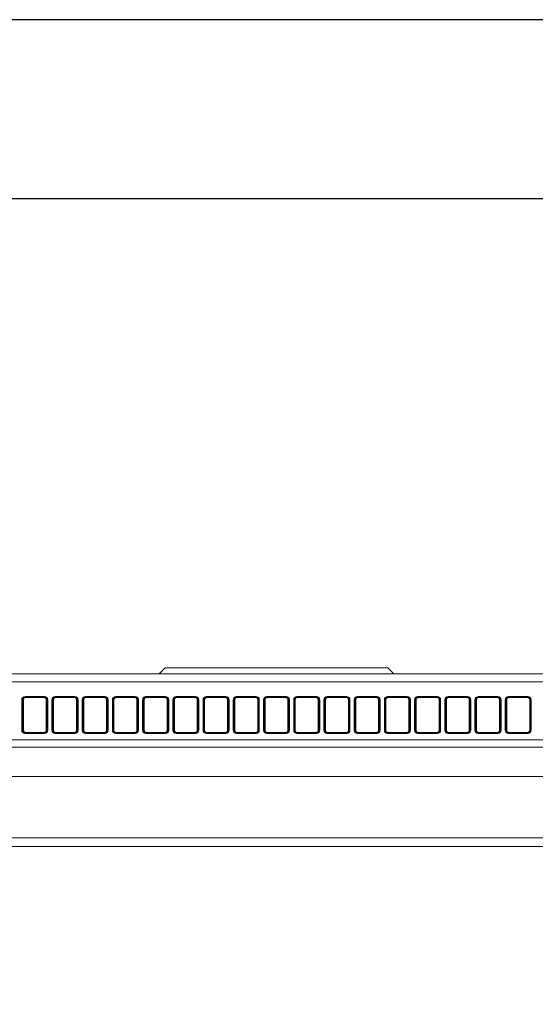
# Model space of a CAD drawing. Header units: inches. Extents: x 65192 to 78842, y -37594 to -36109.
# Tile 45 of 63: x 67328 to 67346, y -36317 to -36284. Entities that reach past the tile are written whole.
import ezdxf

# ---------------------------------------------------------------- set-up
doc = ezdxf.new("R2010")
doc.units = ezdxf.units.IN
doc.header["$MEASUREMENT"] = 0
doc.layers.add('## 06 klimatyzator', color=30, linetype='Continuous', lineweight=15)
doc.layers.add('p--obrzeże bet.', color=252, linetype='Continuous')

# ---------------------------------------------------------------- blocks, each defined once
blk = doc.blocks.new('A$C66B7A719')
at = {"layer": '## 06 klimatyzator', "linetype": 'Continuous'}
for p, q in [((36.063, 34.075), (84.307, 34.075)), ((56.445, 34.272), (56.248, 34.075)), ((56.445, 34.272), (63.925, 34.272)), ((64.122, 34.075), (63.925, 34.272)), ((84.307, 33.805), (36.063, 33.805)), ((51.638, 32.187), (51.638, 33.21)), ((51.691, 33.208), (51.667, 33.208)), ((51.667, 33.208), (51.667, 32.184)), ((51.691, 33.208), (51.691, 32.184)), ((51.747, 33.32), (52.402, 33.32)), ((51.747, 33.32), (51.747, 33.287)), ((52.402, 33.287), (51.747, 33.287)), ((52.402, 33.32), (52.402, 33.287)), ((52.482, 33.208), (52.458, 33.208)), ((52.458, 32.184), (52.458, 33.208)), ((52.482, 32.184), (52.482, 33.208)), ((52.511, 33.21), (52.511, 32.187)), ((52.652, 32.187), (52.652, 33.21)), ((52.705, 33.208), (52.681, 33.208)), ((52.681, 33.208), (52.681, 32.184)), ((52.705, 33.208), (52.705, 32.184)), ((52.761, 33.32), (53.416, 33.32)), ((52.761, 33.32), (52.761, 33.287)), ((53.416, 33.287), (52.761, 33.287)), ((53.416, 33.32), (53.416, 33.287)), ((53.472, 32.184), (53.472, 33.208)), ((53.496, 33.208), (53.472, 33.208)), ((53.496, 32.184), (53.496, 33.208)), ((53.525, 33.21), (53.525, 32.187)), ((53.665, 32.187), (53.665, 33.21)), ((53.718, 33.208), (53.695, 33.208)), ((53.695, 33.208), (53.695, 32.184)), ((53.718, 33.208), (53.718, 32.184)), ((53.775, 33.32), (54.43, 33.32)), ((53.775, 33.32), (53.775, 33.287)), ((54.43, 33.287), (53.775, 33.287)), ((54.43, 33.32), (54.43, 33.287)), ((54.486, 32.184), (54.486, 33.208)), ((54.51, 33.208), (54.486, 33.208)), ((54.51, 32.184), (54.51, 33.208)), ((54.539, 33.21), (54.539, 32.187)), ((54.679, 32.187), (54.679, 33.21)), ((54.732, 33.208), (54.709, 33.208)), ((54.709, 33.208), (54.709, 32.184)), ((54.732, 33.208), (54.732, 32.184)), ((54.789, 33.32), (55.443, 33.32)), ((54.789, 33.32), (54.789, 33.287)), ((55.443, 33.287), (54.789, 33.287)), ((55.443, 33.32), (55.443, 33.287)), ((55.5, 32.184), (55.5, 33.208)), ((55.523, 33.208), (55.5, 33.208)), ((55.523, 32.184), (55.523, 33.208)), ((55.553, 33.21), (55.553, 32.187)), ((55.693, 32.187), (55.693, 33.21)), ((55.722, 33.208), (55.722, 32.184)), ((55.746, 33.208), (55.722, 33.208)), ((55.746, 33.208), (55.746, 32.184)), ((55.802, 33.32), (55.802, 33.287)), ((55.802, 33.32), (56.457, 33.32)), ((56.457, 33.287), (55.802, 33.287)), ((56.457, 33.32), (56.457, 33.287)), ((56.514, 32.184), (56.514, 33.208)), ((56.537, 33.208), (56.514, 33.208)), ((56.537, 32.184), (56.537, 33.208)), ((56.567, 33.21), (56.567, 32.187)), ((56.707, 32.187), (56.707, 33.21)), ((56.76, 33.208), (56.736, 33.208)), ((56.736, 33.208), (56.736, 32.184)), ((56.76, 33.208), (56.76, 32.184)), ((56.816, 33.32), (56.816, 33.287)), ((56.816, 33.32), (57.471, 33.32)), ((57.471, 33.287), (56.816, 33.287)), ((57.471, 33.32), (57.471, 33.287)), ((57.551, 33.208), (57.527, 33.208)), ((57.527, 32.184), (57.527, 33.208)), ((57.551, 32.184), (57.551, 33.208)), ((57.58, 33.21), (57.58, 32.187)), ((57.72, 32.187), (57.72, 33.21)), ((57.75, 33.208), (57.75, 32.184)), ((57.773, 33.208), (57.75, 33.208)), ((57.773, 33.208), (57.773, 32.184)), ((57.83, 33.32), (57.83, 33.287)), ((57.83, 33.32), (58.485, 33.32)), ((58.485, 33.287), (57.83, 33.287)), ((58.485, 33.32), (58.485, 33.287)), ((58.565, 33.208), (58.541, 33.208)), ((58.541, 32.184), (58.541, 33.208)), ((58.565, 32.184), (58.565, 33.208)), ((58.594, 33.21), (58.594, 32.187)), ((58.734, 32.187), (58.734, 33.21)), ((58.787, 33.208), (58.764, 33.208)), ((58.764, 33.208), (58.764, 32.184)), ((58.787, 33.208), (58.787, 32.184)), ((58.844, 33.32), (59.498, 33.32)), ((58.844, 33.32), (58.844, 33.287)), ((59.498, 33.287), (58.844, 33.287)), ((59.498, 33.32), (59.498, 33.287)), ((59.555, 32.184), (59.555, 33.208)), ((59.579, 33.208), (59.555, 33.208)), ((59.579, 32.184), (59.579, 33.208)), ((59.608, 33.21), (59.608, 32.187)), ((59.748, 32.187), (59.748, 33.21)), ((59.777, 33.208), (59.777, 32.184)), ((59.801, 33.208), (59.777, 33.208)), ((59.801, 33.208), (59.801, 32.184)), ((59.858, 33.32), (59.858, 33.287)), ((59.858, 33.32), (60.512, 33.32)), ((60.512, 33.287), (59.858, 33.287)), ((60.512, 33.32), (60.512, 33.287)), ((60.592, 33.208), (60.569, 33.208)), ((60.569, 32.184), (60.569, 33.208)), ((60.592, 32.184), (60.592, 33.208)), ((60.622, 33.21), (60.622, 32.187)), ((60.762, 32.187), (60.762, 33.21)), ((60.815, 33.208), (60.791, 33.208)), ((60.791, 33.208), (60.791, 32.184)), ((60.815, 33.208), (60.815, 32.184)), ((60.871, 33.32), (60.871, 33.287)), ((60.871, 33.32), (61.526, 33.32)), ((61.526, 33.287), (60.871, 33.287)), ((61.526, 33.32), (61.526, 33.287)), ((61.606, 33.208), (61.583, 33.208)), ((61.583, 32.184), (61.583, 33.208)), ((61.606, 32.184), (61.606, 33.208)), ((61.635, 33.21), (61.635, 32.187)), ((61.776, 32.187), (61.776, 33.21)), ((61.805, 33.208), (61.805, 32.184)), ((61.829, 33.208), (61.805, 33.208)), ((61.829, 33.208), (61.829, 32.184)), ((61.885, 33.32), (62.54, 33.32)), ((61.885, 33.32), (61.885, 33.287)), ((62.54, 33.287), (61.885, 33.287)), ((62.54, 33.32), (62.54, 33.287)), ((62.596, 32.184), (62.596, 33.208)), ((62.62, 33.208), (62.596, 33.208)), ((62.62, 32.184), (62.62, 33.208)), ((62.649, 33.21), (62.649, 32.187)), ((62.789, 32.187), (62.789, 33.21)), ((62.842, 33.208), (62.819, 33.208)), ((62.819, 33.208), (62.819, 32.184)), ((62.842, 33.208), (62.842, 32.184)), ((62.899, 33.32), (63.554, 33.32)), ((62.899, 33.32), (62.899, 33.287)), ((63.554, 33.287), (62.899, 33.287)), ((63.554, 33.32), (63.554, 33.287)), ((63.61, 32.184), (63.61, 33.208)), ((63.634, 33.208), (63.61, 33.208)), ((63.634, 32.184), (63.634, 33.208)), ((63.663, 33.21), (63.663, 32.187)), ((63.803, 32.187), (63.803, 33.21)), ((63.856, 33.208), (63.833, 33.208)), ((63.833, 33.208), (63.833, 32.184)), ((63.856, 33.208), (63.856, 32.184)), ((63.913, 33.32), (64.567, 33.32)), ((63.913, 33.32), (63.913, 33.287)), ((64.567, 33.287), (63.913, 33.287)), ((64.567, 33.32), (64.567, 33.287)), ((64.624, 32.184), (64.624, 33.208)), ((64.647, 33.208), (64.624, 33.208)), ((64.647, 32.184), (64.647, 33.208)), ((64.677, 33.21), (64.677, 32.187)), ((64.817, 32.187), (64.817, 33.21)), ((64.87, 33.208), (64.846, 33.208)), ((64.846, 33.208), (64.846, 32.184)), ((64.87, 33.208), (64.87, 32.184)), ((64.926, 33.32), (65.581, 33.32)), ((64.926, 33.32), (64.926, 33.287)), ((65.581, 33.287), (64.926, 33.287)), ((65.581, 33.32), (65.581, 33.287)), ((65.638, 32.184), (65.638, 33.208)), ((65.661, 33.208), (65.638, 33.208)), ((65.661, 32.184), (65.661, 33.208)), ((65.691, 33.21), (65.691, 32.187)), ((65.831, 32.187), (65.831, 33.21)), ((65.884, 33.208), (65.86, 33.208)), ((65.86, 33.208), (65.86, 32.184)), ((65.884, 33.208), (65.884, 32.184)), ((65.94, 33.32), (66.595, 33.32)), ((65.94, 33.32), (65.94, 33.287)), ((66.595, 33.287), (65.94, 33.287)), ((66.595, 33.32), (66.595, 33.287)), ((66.675, 33.208), (66.651, 33.208)), ((66.651, 32.184), (66.651, 33.208)), ((66.675, 32.184), (66.675, 33.208)), ((66.704, 33.21), (66.704, 32.187)), ((66.844, 32.187), (66.844, 33.21)), ((66.897, 33.208), (66.874, 33.208)), ((66.874, 33.208), (66.874, 32.184)), ((66.897, 33.208), (66.897, 32.184)), ((66.954, 33.32), (67.609, 33.32)), ((66.954, 33.32), (66.954, 33.287)), ((67.609, 33.287), (66.954, 33.287)), ((67.609, 33.32), (67.609, 33.287)), ((67.665, 32.184), (67.665, 33.208)), ((67.689, 33.208), (67.665, 33.208)), ((67.689, 32.184), (67.689, 33.208)), ((67.718, 33.21), (67.718, 32.187)), ((67.858, 32.187), (67.858, 33.21)), ((67.911, 33.208), (67.888, 33.208)), ((67.888, 33.208), (67.888, 32.184)), ((67.911, 33.208), (67.911, 32.184)), ((67.968, 33.32), (68.622, 33.32)), ((67.968, 33.32), (67.968, 33.287)), ((68.622, 33.287), (67.968, 33.287)), ((68.622, 33.32), (68.622, 33.287)), ((68.679, 32.184), (68.679, 33.208)), ((68.703, 33.208), (68.679, 33.208)), ((68.703, 32.184), (68.703, 33.208)), ((68.732, 33.21), (68.732, 32.187)), ((51.667, 32.184), (51.691, 32.184)), ((51.746, 32.106), (52.404, 32.106)), ((51.746, 32.106), (51.746, 32.079)), ((52.404, 32.079), (51.746, 32.079)), ((52.404, 32.106), (52.404, 32.079)), ((52.458, 32.184), (52.482, 32.184)), ((52.681, 32.184), (52.705, 32.184)), ((52.759, 32.106), (52.759, 32.079)), ((52.759, 32.106), (53.417, 32.106)), ((53.417, 32.079), (52.759, 32.079)), ((53.417, 32.106), (53.417, 32.079)), ((53.472, 32.184), (53.496, 32.184)), ((53.695, 32.184), (53.718, 32.184)), ((53.773, 32.106), (54.431, 32.106)), ((53.773, 32.106), (53.773, 32.079)), ((54.431, 32.079), (53.773, 32.079)), ((54.431, 32.106), (54.431, 32.079)), ((54.486, 32.184), (54.51, 32.184)), ((54.709, 32.184), (54.732, 32.184)), ((54.787, 32.106), (55.445, 32.106)), ((54.787, 32.106), (54.787, 32.079)), ((55.445, 32.079), (54.787, 32.079)), ((55.445, 32.106), (55.445, 32.079)), ((55.5, 32.184), (55.523, 32.184)), ((55.722, 32.184), (55.746, 32.184)), ((55.801, 32.106), (55.801, 32.079)), ((55.801, 32.106), (56.459, 32.106)), ((56.459, 32.079), (55.801, 32.079)), ((56.459, 32.106), (56.459, 32.079)), ((56.514, 32.184), (56.537, 32.184)), ((56.736, 32.184), (56.76, 32.184)), ((56.815, 32.106), (57.473, 32.106)), ((56.815, 32.106), (56.815, 32.079)), ((57.473, 32.079), (56.815, 32.079)), ((57.473, 32.106), (57.473, 32.079)), ((57.527, 32.184), (57.551, 32.184)), ((57.75, 32.184), (57.773, 32.184)), ((57.828, 32.106), (58.486, 32.106)), ((57.828, 32.106), (57.828, 32.079)), ((58.486, 32.079), (57.828, 32.079)), ((58.486, 32.106), (58.486, 32.079)), ((58.541, 32.184), (58.565, 32.184)), ((58.764, 32.184), (58.787, 32.184)), ((58.842, 32.106), (59.5, 32.106)), ((58.842, 32.106), (58.842, 32.079)), ((59.5, 32.079), (58.842, 32.079)), ((59.5, 32.106), (59.5, 32.079)), ((59.555, 32.184), (59.579, 32.184)), ((59.777, 32.184), (59.801, 32.184)), ((59.856, 32.106), (59.856, 32.079)), ((59.856, 32.106), (60.514, 32.106)), ((60.514, 32.079), (59.856, 32.079)), ((60.514, 32.106), (60.514, 32.079)), ((60.569, 32.184), (60.592, 32.184)), ((60.791, 32.184), (60.815, 32.184)), ((60.87, 32.106), (61.528, 32.106)), ((60.87, 32.106), (60.87, 32.079)), ((61.528, 32.079), (60.87, 32.079)), ((61.528, 32.106), (61.528, 32.079)), ((61.583, 32.184), (61.606, 32.184)), ((61.805, 32.184), (61.829, 32.184)), ((61.883, 32.106), (62.541, 32.106)), ((61.883, 32.106), (61.883, 32.079)), ((62.541, 32.079), (61.883, 32.079)), ((62.541, 32.106), (62.541, 32.079)), ((62.596, 32.184), (62.62, 32.184)), ((62.819, 32.184), (62.842, 32.184)), ((62.897, 32.106), (63.555, 32.106)), ((62.897, 32.106), (62.897, 32.079)), ((63.555, 32.079), (62.897, 32.079)), ((63.555, 32.106), (63.555, 32.079)), ((63.61, 32.184), (63.634, 32.184)), ((63.833, 32.184), (63.856, 32.184)), ((63.911, 32.106), (63.911, 32.079)), ((63.911, 32.106), (64.569, 32.106)), ((64.569, 32.079), (63.911, 32.079)), ((64.569, 32.106), (64.569, 32.079)), ((64.624, 32.184), (64.647, 32.184)), ((64.846, 32.184), (64.87, 32.184)), ((64.925, 32.106), (64.925, 32.079)), ((64.925, 32.106), (65.583, 32.106)), ((65.583, 32.079), (64.925, 32.079)), ((65.583, 32.106), (65.583, 32.079)), ((65.638, 32.184), (65.661, 32.184)), ((65.86, 32.184), (65.884, 32.184)), ((65.939, 32.106), (66.597, 32.106)), ((65.939, 32.106), (65.939, 32.079)), ((66.597, 32.079), (65.939, 32.079)), ((66.597, 32.106), (66.597, 32.079)), ((66.651, 32.184), (66.675, 32.184)), ((66.874, 32.184), (66.897, 32.184)), ((66.952, 32.106), (67.61, 32.106)), ((66.952, 32.106), (66.952, 32.079)), ((67.61, 32.079), (66.952, 32.079)), ((67.61, 32.106), (67.61, 32.079)), ((67.665, 32.184), (67.689, 32.184)), ((67.888, 32.184), (67.911, 32.184)), ((67.966, 32.106), (68.624, 32.106)), ((67.966, 32.106), (67.966, 32.079)), ((68.624, 32.079), (67.966, 32.079)), ((68.624, 32.106), (68.624, 32.079)), ((68.679, 32.184), (68.703, 32.184)), ((84.499, 31.86), (35.871, 31.86)), ((47.647, 31.614), (86.496, 31.614)), ((86.496, 30.63), (12.677, 30.63)), ((34.626, 28.583), (82.559, 28.583)), ((82.559, 28.288), (34.626, 28.288))]:
    blk.add_line(p, q, dxfattribs=at)
for centre, major_axis, ratio, start_param, end_param in [((51.746, 33.211), (-0.0928, -0.0571), 0.991498, 4.156529, 5.734951), ((51.638, 33.208), (-0.0295, 0), 0.087156, 3.229193, 4.712389), ((51.746, 33.209), (-0.0698, -0.0381), 0.987653, 4.207123, 5.785545), ((51.77, 33.209), (-0.0675, -0.0415), 0.991498, 4.156529, 5.734951), ((52.379, 33.209), (0.0675, -0.0415), 0.991498, 0.548235, 2.126656), ((52.403, 33.211), (0.0928, -0.0571), 0.991498, 0.548235, 2.126656), ((52.403, 33.209), (0.0698, -0.0381), 0.987653, 0.497641, 2.076062), ((52.511, 33.208), (-0.0295, 0), 0.087156, 4.712389, 6.195585), ((52.76, 33.211), (-0.0928, -0.0571), 0.991498, 4.156529, 5.734951), ((52.652, 33.208), (-0.0295, 0), 0.087156, 3.229193, 4.712389), ((52.76, 33.209), (-0.0698, -0.0381), 0.987653, 4.207123, 5.785545), ((52.784, 33.209), (-0.0675, -0.0415), 0.991498, 4.156529, 5.734951), ((53.393, 33.209), (0.0675, -0.0415), 0.991498, 0.548235, 2.126656), ((53.417, 33.211), (0.0928, -0.0571), 0.991498, 0.548235, 2.126656), ((53.417, 33.209), (0.0698, -0.0381), 0.987653, 0.497641, 2.076062), ((53.525, 33.208), (-0.0295, 0), 0.087156, 4.712389, 6.195585), ((53.774, 33.211), (-0.0928, -0.0571), 0.991498, 4.156529, 5.734951), ((53.665, 33.208), (-0.0295, 0), 0.087156, 3.229193, 4.712389), ((53.774, 33.209), (-0.0698, -0.0381), 0.987653, 4.207123, 5.785545), ((53.797, 33.209), (-0.0675, -0.0415), 0.991498, 4.156529, 5.734951), ((54.407, 33.209), (0.0675, -0.0415), 0.991498, 0.548235, 2.126656), ((54.43, 33.211), (0.0928, -0.0571), 0.991498, 0.548235, 2.126656), ((54.43, 33.209), (0.0698, -0.0381), 0.987653, 0.497641, 2.076062), ((54.539, 33.208), (-0.0295, 0), 0.087156, 4.712389, 6.195585), ((54.788, 33.211), (-0.0928, -0.0571), 0.991498, 4.156529, 5.734951), ((54.679, 33.208), (-0.0295, 0), 0.087156, 3.229193, 4.712389), ((54.788, 33.209), (-0.0698, -0.0381), 0.987653, 4.207123, 5.785545), ((54.811, 33.209), (-0.0675, -0.0415), 0.991498, 4.156529, 5.734951), ((55.421, 33.209), (0.0675, -0.0415), 0.991498, 0.548235, 2.126656), ((55.444, 33.211), (0.0928, -0.0571), 0.991498, 0.548235, 2.126656), ((55.444, 33.209), (0.0698, -0.0381), 0.987653, 0.497641, 2.076062), ((55.553, 33.208), (-0.0295, 0), 0.087156, 4.712389, 6.195585), ((55.802, 33.211), (-0.0928, -0.0571), 0.991498, 4.156529, 5.734951), ((55.693, 33.208), (-0.0295, 0), 0.087156, 3.229193, 4.712389), ((55.802, 33.209), (-0.0698, -0.0381), 0.987653, 4.207123, 5.785545), ((55.825, 33.209), (-0.0675, -0.0415), 0.991498, 4.156529, 5.734951), ((56.435, 33.209), (0.0675, -0.0415), 0.991498, 0.548235, 2.126656), ((56.458, 33.211), (0.0928, -0.0571), 0.991498, 0.548235, 2.126656), ((56.458, 33.209), (0.0698, -0.0381), 0.987653, 0.497641, 2.076062), ((56.567, 33.208), (-0.0295, 0), 0.087156, 4.712389, 6.195585), ((56.815, 33.211), (-0.0928, -0.0571), 0.991498, 4.156529, 5.734951), ((56.707, 33.208), (-0.0295, 0), 0.087156, 3.229193, 4.712389), ((56.815, 33.209), (-0.0698, -0.0381), 0.987653, 4.207123, 5.785545), ((56.839, 33.209), (-0.0675, -0.0415), 0.991498, 4.156529, 5.734951), ((57.448, 33.209), (0.0675, -0.0415), 0.991498, 0.548235, 2.126656), ((57.472, 33.211), (0.0928, -0.0571), 0.991498, 0.548235, 2.126656), ((57.472, 33.209), (0.0698, -0.0381), 0.987653, 0.497641, 2.076062), ((57.58, 33.208), (-0.0295, 0), 0.087156, 4.712389, 6.195585), ((57.829, 33.211), (-0.0928, -0.0571), 0.991498, 4.156529, 5.734951), ((57.72, 33.208), (-0.0295, 0), 0.087156, 3.229193, 4.712389), ((57.829, 33.209), (-0.0698, -0.0381), 0.987653, 4.207123, 5.785545), ((57.853, 33.209), (-0.0675, -0.0415), 0.991498, 4.156529, 5.734951), ((58.462, 33.209), (0.0675, -0.0415), 0.991498, 0.548235, 2.126656), ((58.485, 33.211), (0.0928, -0.0571), 0.991498, 0.548235, 2.126656), ((58.485, 33.209), (0.0698, -0.0381), 0.987653, 0.497641, 2.076062), ((58.594, 33.208), (-0.0295, 0), 0.087156, 4.712389, 6.195585), ((58.843, 33.211), (-0.0928, -0.0571), 0.991498, 4.156529, 5.734951), ((58.734, 33.208), (-0.0295, 0), 0.087156, 3.229193, 4.712389), ((58.843, 33.209), (-0.0698, -0.0381), 0.987653, 4.207123, 5.785545), ((58.866, 33.209), (-0.0675, -0.0415), 0.991498, 4.156529, 5.734951), ((59.476, 33.209), (0.0675, -0.0415), 0.991498, 0.548235, 2.126656), ((59.499, 33.211), (0.0928, -0.0571), 0.991498, 0.548235, 2.126656), ((59.499, 33.209), (0.0698, -0.0381), 0.987653, 0.497641, 2.076062), ((59.608, 33.208), (-0.0295, 0), 0.087156, 4.712389, 6.195585), ((59.857, 33.211), (-0.0928, -0.0571), 0.991498, 4.156529, 5.734951), ((59.748, 33.208), (-0.0295, 0), 0.087156, 3.229193, 4.712389), ((59.857, 33.209), (-0.0698, -0.0381), 0.987653, 4.207123, 5.785545), ((59.88, 33.209), (-0.0675, -0.0415), 0.991498, 4.156529, 5.734951), ((60.49, 33.209), (0.0675, -0.0415), 0.991498, 0.548235, 2.126656), ((60.513, 33.211), (0.0928, -0.0571), 0.991498, 0.548235, 2.126656), ((60.513, 33.209), (0.0698, -0.0381), 0.987653, 0.497641, 2.076062), ((60.622, 33.208), (-0.0295, 0), 0.087156, 4.712389, 6.195585), ((60.871, 33.211), (-0.0928, -0.0571), 0.991498, 4.156529, 5.734951), ((60.762, 33.208), (-0.0295, 0), 0.087156, 3.229193, 4.712389), ((60.871, 33.209), (-0.0698, -0.0381), 0.987653, 4.207123, 5.785545), ((60.894, 33.209), (-0.0675, -0.0415), 0.991498, 4.156529, 5.734951), ((61.503, 33.209), (0.0675, -0.0415), 0.991498, 0.548235, 2.126656), ((61.527, 33.211), (0.0928, -0.0571), 0.991498, 0.548235, 2.126656), ((61.527, 33.209), (0.0698, -0.0381), 0.987653, 0.497641, 2.076062), ((61.635, 33.208), (-0.0295, 0), 0.087156, 4.712389, 6.195585), ((61.884, 33.211), (-0.0928, -0.0571), 0.991498, 4.156529, 5.734951), ((61.776, 33.208), (-0.0295, 0), 0.087156, 3.229193, 4.712389), ((61.884, 33.209), (-0.0698, -0.0381), 0.987653, 4.207123, 5.785545), ((61.908, 33.209), (-0.0675, -0.0415), 0.991498, 4.156529, 5.734951), ((62.517, 33.209), (0.0675, -0.0415), 0.991498, 0.548235, 2.126656), ((62.541, 33.211), (0.0928, -0.0571), 0.991498, 0.548235, 2.126656), ((62.541, 33.209), (0.0698, -0.0381), 0.987653, 0.497641, 2.076062), ((62.649, 33.208), (-0.0295, 0), 0.087156, 4.712389, 6.195585), ((62.898, 33.211), (-0.0928, -0.0571), 0.991498, 4.156529, 5.734951), ((62.789, 33.208), (-0.0295, 0), 0.087156, 3.229193, 4.712389), ((62.898, 33.209), (-0.0698, -0.0381), 0.987653, 4.207123, 5.785545), ((62.921, 33.209), (-0.0675, -0.0415), 0.991498, 4.156529, 5.734951), ((63.531, 33.209), (0.0675, -0.0415), 0.991498, 0.548235, 2.126656), ((63.554, 33.211), (0.0928, -0.0571), 0.991498, 0.548235, 2.126656), ((63.554, 33.209), (0.0698, -0.0381), 0.987653, 0.497641, 2.076062), ((63.663, 33.208), (-0.0295, 0), 0.087156, 4.712389, 6.195585), ((63.912, 33.211), (-0.0928, -0.0571), 0.991498, 4.156529, 5.734951), ((63.803, 33.208), (-0.0295, 0), 0.087156, 3.229193, 4.712389), ((63.912, 33.209), (-0.0698, -0.0381), 0.987653, 4.207123, 5.785545), ((63.935, 33.209), (-0.0675, -0.0415), 0.991498, 4.156529, 5.734951), ((64.545, 33.209), (0.0675, -0.0415), 0.991498, 0.548235, 2.126656), ((64.568, 33.211), (0.0928, -0.0571), 0.991498, 0.548235, 2.126656), ((64.568, 33.209), (0.0698, -0.0381), 0.987653, 0.497641, 2.076062), ((64.677, 33.208), (-0.0295, 0), 0.087156, 4.712389, 6.195585), ((64.926, 33.211), (-0.0928, -0.0571), 0.991498, 4.156529, 5.734951), ((64.817, 33.208), (-0.0295, 0), 0.087156, 3.229193, 4.712389), ((64.926, 33.209), (-0.0698, -0.0381), 0.987653, 4.207123, 5.785545), ((64.949, 33.209), (-0.0675, -0.0415), 0.991498, 4.156529, 5.734951), ((65.559, 33.209), (0.0675, -0.0415), 0.991498, 0.548235, 2.126656), ((65.582, 33.211), (0.0928, -0.0571), 0.991498, 0.548235, 2.126656), ((65.582, 33.209), (0.0698, -0.0381), 0.987653, 0.497641, 2.076062), ((65.691, 33.208), (-0.0295, 0), 0.087156, 4.712389, 6.195585), ((65.939, 33.211), (-0.0928, -0.0571), 0.991498, 4.156529, 5.734951), ((65.831, 33.208), (-0.0295, 0), 0.087156, 3.229193, 4.712389), ((65.939, 33.209), (-0.0698, -0.0381), 0.987653, 4.207123, 5.785545), ((65.963, 33.209), (-0.0675, -0.0415), 0.991498, 4.156529, 5.734951), ((66.572, 33.209), (0.0675, -0.0415), 0.991498, 0.548235, 2.126656), ((66.596, 33.211), (0.0928, -0.0571), 0.991498, 0.548235, 2.126656), ((66.596, 33.209), (0.0698, -0.0381), 0.987653, 0.497641, 2.076062), ((66.704, 33.208), (-0.0295, 0), 0.087156, 4.712389, 6.195585), ((66.953, 33.211), (-0.0928, -0.0571), 0.991498, 4.156529, 5.734951), ((66.844, 33.208), (-0.0295, 0), 0.087156, 3.229193, 4.712389), ((66.953, 33.209), (-0.0698, -0.0381), 0.987653, 4.207123, 5.785545), ((66.977, 33.209), (-0.0675, -0.0415), 0.991498, 4.156529, 5.734951), ((67.586, 33.209), (0.0675, -0.0415), 0.991498, 0.548235, 2.126656), ((67.609, 33.211), (0.0928, -0.0571), 0.991498, 0.548235, 2.126656), ((67.609, 33.209), (0.0698, -0.0381), 0.987653, 0.497641, 2.076062), ((67.718, 33.208), (-0.0295, 0), 0.087156, 4.712389, 6.195585), ((67.967, 33.211), (-0.0928, -0.0571), 0.991498, 4.156529, 5.734951), ((67.858, 33.208), (-0.0295, 0), 0.087156, 3.229193, 4.712389), ((67.967, 33.209), (-0.0698, -0.0381), 0.987653, 4.207123, 5.785545), ((67.99, 33.209), (-0.0675, -0.0415), 0.991498, 4.156529, 5.734951), ((68.6, 33.209), (0.0675, -0.0415), 0.991498, 0.548235, 2.126656), ((68.623, 33.211), (0.0928, -0.0571), 0.991498, 0.548235, 2.126656), ((68.623, 33.209), (0.0698, -0.0381), 0.987653, 0.497641, 2.076062), ((68.732, 33.208), (-0.0295, 0), 0.087156, 4.712389, 6.195585), ((51.746, 32.188), (-0.0928, -0.0571), 0.991498, 5.734951, 7.298122), ((51.638, 32.184), (-0.0295, 0), 0.087156, 3.229193, 4.712389), ((51.746, 32.185), (-0.0698, -0.0381), 0.987653, 5.785545, 7.348716), ((51.77, 32.185), (-0.0675, -0.0415), 0.991498, 5.734951, 7.298122), ((52.379, 32.185), (0.0675, -0.0415), 0.991498, 5.268249, 6.83142), ((52.403, 32.188), (0.0928, -0.0571), 0.991498, 5.268249, 6.83142), ((52.403, 32.185), (0.0698, -0.0381), 0.987653, 5.217655, 6.780826), ((52.511, 32.184), (-0.0295, 0), 0.087156, 4.712389, 6.195585), ((52.76, 32.188), (-0.0928, -0.0571), 0.991498, 5.734951, 7.298122), ((52.652, 32.184), (-0.0295, 0), 0.087156, 3.229193, 4.712389), ((52.76, 32.185), (-0.0698, -0.0381), 0.987653, 5.785545, 7.348716), ((52.784, 32.185), (-0.0675, -0.0415), 0.991498, 5.734951, 7.298122), ((53.393, 32.185), (0.0675, -0.0415), 0.991498, 5.268249, 6.83142), ((53.417, 32.188), (0.0928, -0.0571), 0.991498, 5.268249, 6.83142), ((53.417, 32.185), (0.0698, -0.0381), 0.987653, 5.217655, 6.780826), ((53.525, 32.184), (-0.0295, 0), 0.087156, 4.712389, 6.195585), ((53.774, 32.188), (-0.0928, -0.0571), 0.991498, 5.734951, 7.298122), ((53.665, 32.184), (-0.0295, 0), 0.087156, 3.229193, 4.712389), ((53.774, 32.185), (-0.0698, -0.0381), 0.987653, 5.785545, 7.348716), ((53.797, 32.185), (-0.0675, -0.0415), 0.991498, 5.734951, 7.298122), ((54.407, 32.185), (0.0675, -0.0415), 0.991498, 5.268249, 6.83142), ((54.43, 32.188), (0.0928, -0.0571), 0.991498, 5.268249, 6.83142), ((54.43, 32.185), (0.0698, -0.0381), 0.987653, 5.217655, 6.780826), ((54.539, 32.184), (-0.0295, 0), 0.087156, 4.712389, 6.195585), ((54.788, 32.188), (-0.0928, -0.0571), 0.991498, 5.734951, 7.298122), ((54.679, 32.184), (-0.0295, 0), 0.087156, 3.229193, 4.712389), ((54.788, 32.185), (-0.0698, -0.0381), 0.987653, 5.785545, 7.348716), ((54.811, 32.185), (-0.0675, -0.0415), 0.991498, 5.734951, 7.298122), ((55.421, 32.185), (0.0675, -0.0415), 0.991498, 5.268249, 6.83142), ((55.444, 32.188), (0.0928, -0.0571), 0.991498, 5.268249, 6.83142), ((55.444, 32.185), (0.0698, -0.0381), 0.987653, 5.217655, 6.780826), ((55.553, 32.184), (-0.0295, 0), 0.087156, 4.712389, 6.195585), ((55.802, 32.188), (-0.0928, -0.0571), 0.991498, 5.734951, 7.298122), ((55.693, 32.184), (-0.0295, 0), 0.087156, 3.229193, 4.712389), ((55.802, 32.185), (-0.0698, -0.0381), 0.987653, 5.785545, 7.348716), ((55.825, 32.185), (-0.0675, -0.0415), 0.991498, 5.734951, 7.298122), ((56.435, 32.185), (0.0675, -0.0415), 0.991498, 5.268249, 6.83142), ((56.458, 32.188), (0.0928, -0.0571), 0.991498, 5.268249, 6.83142), ((56.458, 32.185), (0.0698, -0.0381), 0.987653, 5.217655, 6.780826), ((56.567, 32.184), (-0.0295, 0), 0.087156, 4.712389, 6.195585), ((56.707, 32.184), (-0.0295, 0), 0.087156, 3.229193, 4.712389), ((56.815, 32.188), (-0.0928, -0.0571), 0.991498, 5.734951, 7.298122), ((56.815, 32.185), (-0.0698, -0.0381), 0.987653, 5.785545, 7.348716), ((56.839, 32.185), (-0.0675, -0.0415), 0.991498, 5.734951, 7.298122), ((57.448, 32.185), (0.0675, -0.0415), 0.991498, 5.268249, 6.83142), ((57.472, 32.188), (0.0928, -0.0571), 0.991498, 5.268249, 6.83142), ((57.472, 32.185), (0.0698, -0.0381), 0.987653, 5.217655, 6.780826), ((57.58, 32.184), (-0.0295, 0), 0.087156, 4.712389, 6.195585), ((57.829, 32.188), (-0.0928, -0.0571), 0.991498, 5.734951, 7.298122), ((57.72, 32.184), (-0.0295, 0), 0.087156, 3.229193, 4.712389), ((57.829, 32.185), (-0.0698, -0.0381), 0.987653, 5.785545, 7.348716), ((57.853, 32.185), (-0.0675, -0.0415), 0.991498, 5.734951, 7.298122), ((58.462, 32.185), (0.0675, -0.0415), 0.991498, 5.268249, 6.83142), ((58.485, 32.188), (0.0928, -0.0571), 0.991498, 5.268249, 6.83142), ((58.485, 32.185), (0.0698, -0.0381), 0.987653, 5.217655, 6.780826), ((58.594, 32.184), (-0.0295, 0), 0.087156, 4.712389, 6.195585), ((58.734, 32.184), (-0.0295, 0), 0.087156, 3.229193, 4.712389), ((58.843, 32.188), (-0.0928, -0.0571), 0.991498, 5.734951, 7.298122), ((58.843, 32.185), (-0.0698, -0.0381), 0.987653, 5.785545, 7.348716), ((58.866, 32.185), (-0.0675, -0.0415), 0.991498, 5.734951, 7.298122), ((59.476, 32.185), (0.0675, -0.0415), 0.991498, 5.268249, 6.83142), ((59.499, 32.188), (0.0928, -0.0571), 0.991498, 5.268249, 6.83142), ((59.499, 32.185), (0.0698, -0.0381), 0.987653, 5.217655, 6.780826), ((59.608, 32.184), (-0.0295, 0), 0.087156, 4.712389, 6.195585), ((59.748, 32.184), (-0.0295, 0), 0.087156, 3.229193, 4.712389), ((59.857, 32.188), (-0.0928, -0.0571), 0.991498, 5.734951, 7.298122), ((59.857, 32.185), (-0.0698, -0.0381), 0.987653, 5.785545, 7.348716), ((59.88, 32.185), (-0.0675, -0.0415), 0.991498, 5.734951, 7.298122), ((60.49, 32.185), (0.0675, -0.0415), 0.991498, 5.268249, 6.83142), ((60.513, 32.188), (0.0928, -0.0571), 0.991498, 5.268249, 6.83142), ((60.513, 32.185), (0.0698, -0.0381), 0.987653, 5.217655, 6.780826), ((60.622, 32.184), (-0.0295, 0), 0.087156, 4.712389, 6.195585), ((60.762, 32.184), (-0.0295, 0), 0.087156, 3.229193, 4.712389), ((60.871, 32.188), (-0.0928, -0.0571), 0.991498, 5.734951, 7.298122), ((60.871, 32.185), (-0.0698, -0.0381), 0.987653, 5.785545, 7.348716), ((60.894, 32.185), (-0.0675, -0.0415), 0.991498, 5.734951, 7.298122), ((61.503, 32.185), (0.0675, -0.0415), 0.991498, 5.268249, 6.83142), ((61.527, 32.188), (0.0928, -0.0571), 0.991498, 5.268249, 6.83142), ((61.527, 32.185), (0.0698, -0.0381), 0.987653, 5.217655, 6.780826), ((61.635, 32.184), (-0.0295, 0), 0.087156, 4.712389, 6.195585), ((61.776, 32.184), (-0.0295, 0), 0.087156, 3.229193, 4.712389), ((61.884, 32.188), (-0.0928, -0.0571), 0.991498, 5.734951, 7.298122), ((61.884, 32.185), (-0.0698, -0.0381), 0.987653, 5.785545, 7.348716), ((61.908, 32.185), (-0.0675, -0.0415), 0.991498, 5.734951, 7.298122), ((62.517, 32.185), (0.0675, -0.0415), 0.991498, 5.268249, 6.83142), ((62.541, 32.188), (0.0928, -0.0571), 0.991498, 5.268249, 6.83142), ((62.541, 32.185), (0.0698, -0.0381), 0.987653, 5.217655, 6.780826), ((62.649, 32.184), (-0.0295, 0), 0.087156, 4.712389, 6.195585), ((62.789, 32.184), (-0.0295, 0), 0.087156, 3.229193, 4.712389), ((62.898, 32.188), (-0.0928, -0.0571), 0.991498, 5.734951, 7.298122), ((62.898, 32.185), (-0.0698, -0.0381), 0.987653, 5.785545, 7.348716), ((62.921, 32.185), (-0.0675, -0.0415), 0.991498, 5.734951, 7.298122), ((63.531, 32.185), (0.0675, -0.0415), 0.991498, 5.268249, 6.83142), ((63.554, 32.188), (0.0928, -0.0571), 0.991498, 5.268249, 6.83142), ((63.554, 32.185), (0.0698, -0.0381), 0.987653, 5.217655, 6.780826), ((63.663, 32.184), (-0.0295, 0), 0.087156, 4.712389, 6.195585), ((63.803, 32.184), (-0.0295, 0), 0.087156, 3.229193, 4.712389), ((63.912, 32.188), (-0.0928, -0.0571), 0.991498, 5.734951, 7.298122), ((63.912, 32.185), (-0.0698, -0.0381), 0.987653, 5.785545, 7.348716), ((63.935, 32.185), (-0.0675, -0.0415), 0.991498, 5.734951, 7.298122), ((64.545, 32.185), (0.0675, -0.0415), 0.991498, 5.268249, 6.83142), ((64.568, 32.188), (0.0928, -0.0571), 0.991498, 5.268249, 6.83142), ((64.568, 32.185), (0.0698, -0.0381), 0.987653, 5.217655, 6.780826), ((64.677, 32.184), (-0.0295, 0), 0.087156, 4.712389, 6.195585), ((64.926, 32.188), (-0.0928, -0.0571), 0.991498, 5.734951, 7.298122), ((64.817, 32.184), (-0.0295, 0), 0.087156, 3.229193, 4.712389), ((64.926, 32.185), (-0.0698, -0.0381), 0.987653, 5.785545, 7.348716), ((64.949, 32.185), (-0.0675, -0.0415), 0.991498, 5.734951, 7.298122), ((65.559, 32.185), (0.0675, -0.0415), 0.991498, 5.268249, 6.83142), ((65.582, 32.188), (0.0928, -0.0571), 0.991498, 5.268249, 6.83142), ((65.582, 32.185), (0.0698, -0.0381), 0.987653, 5.217655, 6.780826), ((65.691, 32.184), (-0.0295, 0), 0.087156, 4.712389, 6.195585), ((65.831, 32.184), (-0.0295, 0), 0.087156, 3.229193, 4.712389), ((65.939, 32.188), (-0.0928, -0.0571), 0.991498, 5.734951, 7.298122), ((65.939, 32.185), (-0.0698, -0.0381), 0.987653, 5.785545, 7.348716), ((65.963, 32.185), (-0.0675, -0.0415), 0.991498, 5.734951, 7.298122), ((66.572, 32.185), (0.0675, -0.0415), 0.991498, 5.268249, 6.83142), ((66.596, 32.188), (0.0928, -0.0571), 0.991498, 5.268249, 6.83142), ((66.596, 32.185), (0.0698, -0.0381), 0.987653, 5.217655, 6.780826), ((66.704, 32.184), (-0.0295, 0), 0.087156, 4.712389, 6.195585), ((66.953, 32.188), (-0.0928, -0.0571), 0.991498, 5.734951, 7.298122), ((66.844, 32.184), (-0.0295, 0), 0.087156, 3.229193, 4.712389), ((66.953, 32.185), (-0.0698, -0.0381), 0.987653, 5.785545, 7.348716), ((66.977, 32.185), (-0.0675, -0.0415), 0.991498, 5.734951, 7.298122), ((67.586, 32.185), (0.0675, -0.0415), 0.991498, 5.268249, 6.83142), ((67.609, 32.188), (0.0928, -0.0571), 0.991498, 5.268249, 6.83142), ((67.609, 32.185), (0.0698, -0.0381), 0.987653, 5.217655, 6.780826), ((67.718, 32.184), (-0.0295, 0), 0.087156, 4.712389, 6.195585), ((67.967, 32.188), (-0.0928, -0.0571), 0.991498, 5.734951, 7.298122), ((67.858, 32.184), (-0.0295, 0), 0.087156, 3.229193, 4.712389), ((67.967, 32.185), (-0.0698, -0.0381), 0.987653, 5.785545, 7.348716), ((67.99, 32.185), (-0.0675, -0.0415), 0.991498, 5.734951, 7.298122), ((68.6, 32.185), (0.0675, -0.0415), 0.991498, 5.268249, 6.83142), ((68.623, 32.188), (0.0928, -0.0571), 0.991498, 5.268249, 6.83142), ((68.623, 32.185), (0.0698, -0.0381), 0.987653, 5.217655, 6.780826), ((68.732, 32.184), (-0.0295, 0), 0.087156, 4.712389, 6.195585)]:
    blk.add_ellipse(centre, major_axis=major_axis, ratio=ratio, start_param=start_param, end_param=end_param, dxfattribs=at)

msp = doc.modelspace()

# ---------------------------------------------------------------- linework, layer by layer
at = {"layer": 'p--obrzeże bet.', "linetype": 'Continuous', "ltscale": 35}
for points in [[(67270.74, -37079.95), (67730.14, -37079.95), (67730.14, -36283.55), (66418.14, -36283.55), (66418.14, -37079.95), (66877.54, -37079.95)], [(67264.74, -37073.95), (67724.14, -37073.95), (67724.14, -36289.55), (66424.14, -36289.55), (66424.14, -37073.95), (66883.54, -37073.95)]]:
    msp.add_lwpolyline(points, dxfattribs=at)

# ---------------------------------------------------------------- block references
at = {"layer": '## 06 klimatyzator', "color": 2, "linetype": 'Continuous', "lineweight": 60}
msp.add_blockref('A$C66B7A719', (67276.677, -36339.55), dxfattribs=at)

doc.saveas('drawing.dxf')
